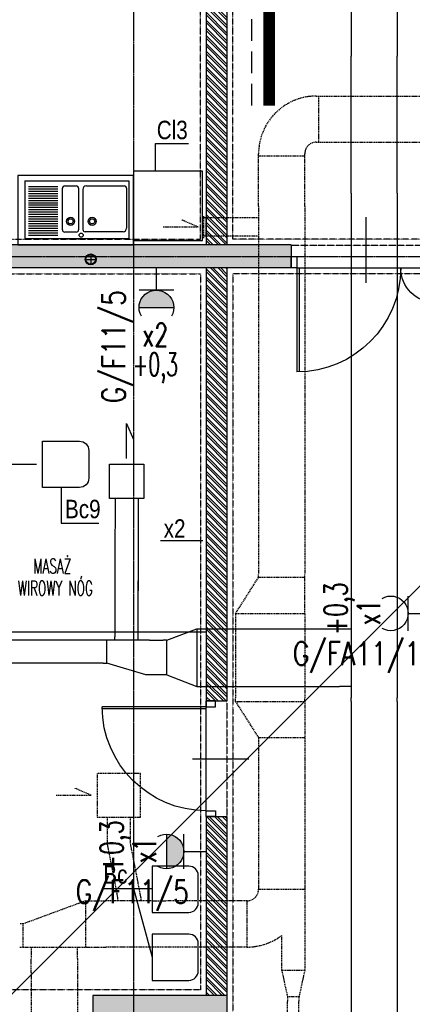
# Model space of a CAD drawing. Extents: x -7228 to 74941, y -112898 to 85621.
# Tile 239 of 256: x 51879 to 52219, y -9624 to -8771. Entities that reach past the tile are written whole.
import ezdxf
from ezdxf.enums import TextEntityAlignment as Align

# ---------------------------------------------------------------- set-up
doc = ezdxf.new("R2010")
doc.units = 0
for name, pattern in [('CENTER', [2, 1.25, -0.25, 0.25, -0.25]), ('DASHDOT', [1, 0.5, -0.25, 0, -0.25]), ('DASHED', [0.75, 0.5, -0.25]), ('DASHED2', [0.375, 0.25, -0.125]), ('DIVIDE', [31.75, 12.7, -6.35, 0, -6.35, 0, -6.35])]:
    doc.linetypes.add(name, pattern=pattern)
doc.layers.get('0').update_dxf_attribs({"color": 101, "linetype": 'CONTINUOUS'})
doc.layers.add('-A_NR', color=8, linetype='CONTINUOUS', plot=False)
for name, color, linetype in [('Drz---drzwi', 5, 'CONTINUOUS'), ('E35', 6, 'CONTINUOUS'), ('E50', 3, 'CONTINUOUS'), ('E50kor', 3, 'CONTINUOUS'), ('Ins-kan', 54, 'CONTINUOUS'), ('Ins-went', 141, 'CONTINUOUS'), ('Opis-pom', 6, 'CONTINUOUS'), ('Os-osie glowne', 1, 'CENTER'), ('Sc-beton', 7, 'CONTINUOUS'), ('Sc-beton-hatch', 86, 'CONTINUOUS'), ('Sc-cegla pustak', 42, 'CONTINUOUS'), ('Sc-cegla pustak-hatch', 8, 'CONTINUOUS'), ('Sc-nadproza kon', 5, 'DASHED2'), ('Suf-widok', 8, 'CONTINUOUS'), ('Wyp-meble', 155, 'CONTINUOUS'), ('Wyp-sanitar', 131, 'CONTINUOUS')]:
    doc.layers.add(name, color=color, linetype=linetype)
doc.styles.add('ARIAL_CE', font='ARIAL.TTF', dxfattribs={"width": 0.8})
doc.styles.add('dwg_opis podstawowy', font='romans.shx', dxfattribs={"width": 0.9})
doc.styles.add('ROMANS', font='romans', dxfattribs={"width": 0.85})
doc.linetypes.add('ZIGZAG', pattern='A,0.00254,-5.08,[131,ltypeshp.shx,S=5.08,R=0,X=-5.08,Y=0],-10.16,[131,ltypeshp.shx,S=5.08,R=180,X=5.08,Y=0],-5.08', length=20.32254)

# ---------------------------------------------------------------- blocks, each defined once
blk = doc.blocks.new('_0630_DRZWI_90')
at = {"ltscale": 7}
for p, q in [((5, 8), (5, 98)), ((6.8, 8), (6.8, 97.98))]:
    blk.add_line(p, q, dxfattribs=at)
at = {"ltscale": 25}
for p, q in [((50, 19.7), (50, -28.9)), ((5, 8), (0, 8)), ((0, 8), (5, 8)), ((0, 0), (0, 8)), ((5, 0), (0, 0)), ((5, 0), (0, 0)), ((95, 8), (5, 8)), ((5, 8), (5, 0)), ((95, 8), (95, 0)), ((100, 8), (95, 8)), ((95, 0), (100, 0)), ((95, 0), (100, 0)), ((100, 0), (100, 8))]:
    blk.add_line(p, q, dxfattribs=at)
at = {"ltscale": 7}
blk.add_arc((5, 8), 90, 0, 90, dxfattribs=at)
blk = doc.blocks.new('_dhgfkgh')
at = {"ltscale": 7}
for p, q in [((-23, -65), (34, -65)), ((-10, -125), (-100, -125)), ((-10, -123), (-99.98, -123))]:
    blk.add_line(p, q, dxfattribs=at)
for points in [[(0, -5), (0, 0), (-10, 0), (-10, -5)], [(0, -130), (0, -125), (-10, -125), (-10, -130)]]:
    blk.add_lwpolyline(points, close=True, dxfattribs=at)
for points in [[(-40, -5), (-10, -5)], [(-10, -125), (-10, -5)]]:
    blk.add_lwpolyline(points, dxfattribs=at)
for centre, radius, start, end in [((-10, -5), 30, 180, 270), ((-10, -125), 90, 90, 180)]:
    blk.add_arc(centre, radius, start, end)
blk = doc.blocks.new('A$C18127877')
for p, q in [((0, 50), (90, 50)), ((0, 50), (0, 0)), ((3, 45), (28.5, 45)), ((3, 43), (28.5, 43)), ((32.5, 7.5), (32.5, 43.5)), ((34.5, 45.5), (44.5, 45.5)), ((46.5, 43.5), (46.5, 7.5)), ((53.18, 45.5), (86, 45.5)), ((88, 43.5), (88, 8.81)), ((90, 50), (90, 0)), ((3, 41), (28.5, 41)), ((3, 39), (28.5, 39)), ((3, 37), (28.5, 37)), ((3, 35), (28.5, 35)), ((50.18, 42.5), (50.18, 7.81)), ((3, 33), (28.5, 33)), ((3, 31), (28.5, 31)), ((3, 29), (28.5, 29)), ((3, 27), (28.5, 27)), ((3, 25), (28.5, 25)), ((3, 23), (28.5, 23)), ((3, 21), (28.5, 21)), ((3, 19), (28.5, 19)), ((3, 17), (28.5, 17)), ((3, 15), (28.5, 15)), ((3, 13), (28.5, 13)), ((3, 11), (28.5, 11)), ((3, 9), (28.5, 9)), ((0, 0), (90, 0)), ((3, 7), (28.5, 7)), ((3, 5), (28.5, 5)), ((3, 3), (28.5, 3)), ((44.5, 5.5), (34.5, 5.5)), ((85, 5.81), (52.18, 5.81))]:
    blk.add_line(p, q)
for centre, radius in [((39.55, 14.83), 3.5), ((39.55, 14.83), 2.25), ((58.19, 14.83), 3.5), ((58.19, 14.83), 2.25), ((48.69, 2.87), 1.82)]:
    blk.add_circle(centre, radius)
for centre, radius, start, end in [((34.5, 43.5), 2, 90, 180), ((44.5, 43.5), 2, 0, 90), ((53.18, 42.5), 3, 90, 180), ((86, 43.5), 2, 0, 90), ((85, 8.81), 3, 270, 0), ((34.5, 7.5), 2, 180, 270), ((44.5, 7.5), 2, 270, 0), ((52.18, 7.81), 2, 180, 270)]:
    blk.add_arc(centre, radius, start, end)
blk = doc.blocks.new('_dkjhsjhkfgh')
at = {"layer": 'Ins-went', "ltscale": 2}
for p, q in [((1358.44, 2238.5), (1358.44, 2198.5)), ((1398.44, 2238.5), (1398.44, 2198.5)), ((1358.44, 2079.8), (1358.44, 2198.5)), ((1398.44, 2079.8), (1398.44, 2198.5)), ((1358.44, 2079.8), (1358.44, 2039.8)), ((1398.44, 2079.8), (1398.44, 2039.8)), ((1358.44, 2039.8), (1358.44, 1712.6)), ((1398.44, 2039.8), (1398.44, 1712.6)), ((1358.44, 1712.6), (1358.44, 1642.6)), ((1398.44, 1712.6), (1398.44, 1642.6)), ((1198.94, 1692.62), (1225.04, 1702.62)), ((1225.04, 1702.62), (1225.04, 1652.62)), ((1225.04, 1702.62), (1228.04, 1702.62)), ((1228.04, 1702.6), (1348.44, 1702.6)), ((1348.44, 1702.6), (1358.44, 1702.6)), ((1143.94, 1692.62), (795.64, 1692.62)), ((1183.94, 1692.62), (1143.94, 1692.62)), ((1146.94, 1672.62), (1146.94, 1692.62)), ((1153.94, 1692.62), (1153.94, 1695.62)), ((1173.94, 1695.62), (1173.94, 1692.62)), ((1183.94, 1692.62, -7260), (1195.94, 1692.62, -7260)), ((1198.94, 1692.62), (1195.94, 1692.62)), ((1198.94, 1662.62), (1198.94, 1692.62)), ((1143.94, 1672.62), (795.64, 1672.62)), ((1143.94, 1672.62), (1146.94, 1672.62)), ((1180.94, 1662.62), (1146.94, 1672.62)), ((1183.94, 1662.62), (1180.94, 1662.62)), ((1195.94, 1662.62, -7260), (1183.94, 1662.62, -7260)), ((1198.94, 1662.62), (1195.94, 1662.62)), ((1198.94, 1662.62), (1225.04, 1652.62)), ((1225.04, 1652.62), (1228.04, 1652.62)), ((1228.04, 1652.6), (1348.44, 1652.6)), ((1358.44, 1652.6), (1348.44, 1652.6)), ((1358.44, 1639.6), (1358.44, 1642.6)), ((1358.44, 1639.6), (1358.44, 1625.6)), ((1398.44, 1639.6), (1398.44, 1642.6)), ((1398.44, 1639.6), (1398.44, 1625.6)), ((1358.44, 1625.6), (1358.44, 1622.6)), ((1358.44, 1622.6), (1358.44, 1337.5)), ((1398.44, 1625.6), (1398.44, 1622.6)), ((1398.44, 1622.6), (1398.44, 1337.5))]:
    blk.add_line(p, q, dxfattribs=at)
blk.add_lwpolyline([(1164.14, 1850.1), (1164.14, 1880.33), (1170.16, 1866.32)], dxfattribs=at)
blk.add_lwpolyline([(1149.29, 1845.1), (1178.99, 1845.1), (1178.99, 1815.4), (1149.29, 1815.4)], close=True, dxfattribs=at)
for points in [[(1154.14, 1815.4), (1153.94, 1695.62)], [(1154.14, 1815.4), (1153.94, 1695.62)], [(1174.14, 1815.4), (1173.94, 1695.62)], [(1174.14, 1793.25), (1173.94, 1695.62)]]:
    blk.add_spline(points, degree=3, dxfattribs=at)
blk = doc.blocks.new('g2')
at = {"layer": 'E35'}
blk.add_line((15, 19.27), (-15, 19.27), dxfattribs=at)
blk.add_arc((0, 34.27), 15, 150, 30, dxfattribs=at)
at = {"layer": 'E50'}
blk.add_line((0, 19.27), (0, 0), dxfattribs=at)

msp = doc.modelspace()

# ---------------------------------------------------------------- hatches: boundary and pattern name
at = {"layer": 'E35'}
for points in [[(51982.469, -9020.39), (52012.469, -9020.39, 1)], [(52006.277, -9506.415, 1), (52006.277, -9476.415)]]:
    msp.add_hatch(color=256, dxfattribs=at).paths.add_polyline_path(points)
at = {"layer": 'Sc-beton-hatch'}
h = msp.add_hatch(dxfattribs=at)
h.set_pattern_fill('ANSI33', color=256, style=0)
h.paths.add_polyline_path([(53417.547, -5966.119), (53397.547, -5966.119), (53397.547, -6066.119), (53347.547, -6066.119), (53347.547, -6086.119), (53397.547, -6086.119), (53397.547, -6539.119), (53417.547, -6539.119)])
h.paths.add_polyline_path([(52727.547, -5896.063), (52727.547, -6126.119), (52747.547, -6126.119), (52747.547, -6086.119), (52787.547, -6086.119), (52787.547, -6066.119), (52747.547, -6066.119), (52747.547, -5893.275, 0.0068353), (53006.666, -5853.258), (53003.652, -5833.484, -0.0084051), (52685.545, -5881.599), (52688.203, -5901.422, 0.0010351)])
h.paths.add_polyline_path([(52755.047, -6461.119), (52720.047, -6461.119), (52720.047, -6496.119), (52755.047, -6496.119)])
h.paths.add_polyline_path([(52712.547, -6843.119), (52747.547, -6843.119), (52747.547, -6808.119), (52712.547, -6808.119)])
h.paths.add_polyline_path([(53417.547, -6674.119), (53397.547, -6674.119), (53397.547, -6896.119), (53417.547, -6896.119)])
h.paths.add_polyline_path([(52002.547, -6461.119), (51967.547, -6461.119), (51967.547, -6496.119), (52002.547, -6496.119)], flags=17)
h.paths.add_polyline_path([(51782.547, -6476.119), (51782.547, -5979.405, 0.0063955), (52027.547, -5966.832), (52026.267, -5946.873, -0.0079596), (51721.947, -5961.536), (51722.592, -5981.526, 0.0010422), (51762.547, -5980.155), (51762.547, -6648.119), (51782.547, -6648.119), (51782.547, -6496.119), (51815.547, -6496.119), (51815.547, -6496.115), (51815.547, -6476.119)])
h.paths.add_polyline_path([(51327.547, -6828.119), (51427.547, -6828.119), (51427.547, -7026.119), (51447.547, -7026.119), (51447.547, -6828.119), (51782.547, -6828.119), (51782.547, -6803.119), (51762.547, -6803.119), (51762.547, -6808.119), (51347.547, -6808.119), (51347.547, -5986.279, 0.0010428), (51387.547, -5986.471), (51387.602, -5966.468, -0.0015651), (51327.547, -5966.119)])
h.paths.add_polyline_path([(51987.547, -6808.119), (51967.547, -6808.119), (51967.547, -7466.119), (51944.547, -7466.119), (51944.547, -7486.119), (51967.547, -7486.119), (51967.547, -8068.619), (51987.547, -8068.619), (51987.547, -7486.119), (52278.547, -7486.119), (52278.547, -7801.119), (52298.547, -7801.119), (52351.547, -7801.119), (52351.547, -7781.119), (52298.547, -7781.119), (52298.547, -7466.119), (51987.547, -7466.119)])
h.paths.add_polyline_path([(51427.547, -7276.119), (51447.547, -7276.119), (51447.547, -7176.119), (51427.547, -7176.119)])
h.paths.add_polyline_path([(51427.547, -7526.119), (51447.547, -7526.119), (51447.547, -7486.119), (51487.547, -7486.119), (51487.547, -7466.119), (51447.547, -7466.119), (51447.547, -7426.119), (51427.547, -7426.119)])
h.paths.add_polyline_path([(51807.547, -7486.119), (51807.547, -7466.119), (51742.547, -7466.119), (51742.547, -7486.119)])
h.paths.add_polyline_path([(52351.547, -7486.119), (52351.547, -7466.119), (52298.547, -7466.119), (52298.547, -7486.119)], flags=17)
h.paths.add_polyline_path([(52573.547, -7486.119), (52573.547, -7466.119), (52485.547, -7466.119), (52485.547, -7486.119)])
h.paths.add_polyline_path([(52727.547, -7466.119), (52707.547, -7466.119), (52707.547, -7486.119), (52727.547, -7486.119)])
h.paths.add_polyline_path([(52747.547, -7466.119), (52727.547, -7466.119), (52727.547, -7486.119), (52727.547, -7781.119), (52707.547, -7781.119), (52707.547, -7801.119), (52747.547, -7801.119)])
h.paths.add_polyline_path([(52505.547, -7781.119), (52485.547, -7781.119), (52485.547, -7801.119), (52573.547, -7801.119), (52573.547, -7781.119), (52520.547, -7781.119), (52520.547, -7486.119), (52505.547, -7486.119)])
h.paths.add_polyline_path([(53417.547, -7316.119), (53397.547, -7316.119), (53397.547, -7666.119), (53417.547, -7666.119)])
h.paths.add_polyline_path([(53417.547, -7766.119), (53397.547, -7766.119), (53397.547, -8031.119), (53417.547, -8031.119)])
h.paths.add_polyline_path([(53397.547, -8216.119), (53349.547, -8216.119), (53349.547, -8236.119), (53397.547, -8236.119), (53397.547, -8841.119), (53417.547, -8841.119), (53417.547, -8181.119), (53397.547, -8181.119)])
h.paths.add_polyline_path([(53150.547, -8216.119), (53150.547, -8236.119), (53244.547, -8236.119), (53244.547, -8216.119)])
h.paths.add_polyline_path([(52922.547, -8216.119), (52922.547, -8236.119), (53025.547, -8236.119), (53025.547, -8216.119)])
h.paths.add_polyline_path([(52727.547, -8236.119), (52727.547, -8966.119), (52702.547, -8966.119), (52702.547, -8986.119), (52747.547, -8986.119), (52747.547, -8236.119), (52787.547, -8236.119), (52787.547, -8216.119), (52244.047, -8216.119), (52244.047, -8236.119)])
h.paths.add_polyline_path([(51967.547, -8216.119), (51447.547, -8216.119), (51447.547, -8156.119), (51427.547, -8156.119), (51427.547, -8236.119), (51762.547, -8236.119), (52109.047, -8236.119), (52109.047, -8216.119), (51987.547, -8216.119), (51987.547, -8168.619), (51967.547, -8168.619)])
h.paths.add_polyline_path([(51427.547, -8006.119), (51447.547, -8006.119), (51447.547, -7963.119), (51427.547, -7963.119)])
h.paths.add_polyline_path([(51447.547, -7676.119), (51427.547, -7676.119), (51427.547, -7873.119), (51447.547, -7873.119)])
h.paths.add_polyline_path([(51762.547, -8986.119), (51782.547, -8986.119), (51782.547, -8966.119), (51427.547, -8966.119), (51427.547, -8986.119)])
h.paths.add_polyline_path([(51782.547, -8986.119), (51802.547, -8986.119), (51802.547, -8966.119), (51782.547, -8966.119)])
h.paths.add_polyline_path([(51802.547, -8966.119), (51802.547, -8986.119), (52114.047, -8986.119), (52114.047, -8966.119)])
h.paths.add_polyline_path([(52339.547, -8986.119), (52339.547, -8966.119), (52244.047, -8966.119), (52244.047, -8986.119)], flags=17)
h.paths.add_polyline_path([(52449.547, -8966.119), (52449.547, -8986.119), (52592.547, -8986.119), (52592.547, -8966.119)])
h.paths.add_polyline_path([(52967.547, -8966.119), (52967.547, -8986.119), (53045.547, -8986.119), (53045.547, -8966.119)])
h.paths.add_polyline_path([(53155.547, -8966.119), (53155.547, -8986.119), (53397.547, -8986.119), (53397.547, -9011.119), (53417.547, -9011.119), (53417.547, -8941.119), (53397.547, -8941.119), (53397.547, -8966.119)])
h.paths.add_polyline_path([(53397.547, -9134.119), (53362.547, -9134.119), (53362.547, -9440.619), (53382.547, -9440.619), (53382.547, -9154.119), (53417.547, -9154.119), (53417.547, -9111.119), (53397.547, -9111.119)])
h.paths.add_polyline_path([(53382.547, -9560.619), (53362.547, -9560.619), (53362.547, -9616.119), (52967.547, -9616.119), (52967.547, -9641.119), (53362.547, -9641.119), (53362.547, -9671.119), (53382.547, -9671.119), (53382.547, -9641.119)])
h.paths.add_polyline_path([(53417.547, -9856.119), (53382.547, -9856.119), (53382.547, -9821.119), (53362.547, -9821.119), (53362.547, -9876.119), (53397.547, -9876.119), (53397.547, -10283.619), (53397.547, -10466.119), (52747.547, -10466.119), (52747.547, -10421.119), (52727.547, -10421.119), (52727.547, -10486.119), (53397.547, -10486.119), (53397.547, -10915.39), (53397.547, -10976.119), (53417.547, -10976.119), (53417.547, -10576.119), (53417.547, -10403.619)])
h.paths.add_polyline_path([(52747.547, -10095.119), (52727.547, -10095.119), (52727.547, -10291.119), (52747.547, -10291.119)], flags=17)
h.paths.add_polyline_path([(52727.547, -9985.119), (52747.547, -9985.119), (52747.547, -9206.119), (52727.547, -9206.119), (52727.547, -9616.119), (52431.547, -9616.119), (52431.547, -9641.119), (52727.547, -9641.119)])
h.paths.add_polyline_path([(52280.547, -9616.119), (52280.547, -9641.119), (52321.547, -9641.119), (52321.547, -9616.119)])
h.paths.add_polyline_path([(52058.547, -9641.119), (52058.547, -9616.119), (51942.547, -9616.119), (51942.547, -9641.119)])
h.paths.add_polyline_path([(51842.547, -9641.119), (51842.547, -9616.119), (51547.547, -9616.119), (51547.547, -9601.119), (51527.547, -9601.119), (51527.547, -9616.119), (51287.547, -9616.119), (51287.547, -9641.119), (51527.547, -9641.119), (51527.547, -10036.619), (51547.547, -10036.619), (51547.547, -9641.119)])
h.paths.add_polyline_path([(51547.547, -9472.119), (51527.547, -9472.119), (51527.547, -9504.119), (51547.547, -9504.119)])
h.paths.add_polyline_path([(51237.547, -9641.119), (51237.547, -9616.119), (51187.547, -9616.119), (51187.547, -9641.119)])
h.paths.add_polyline_path([(51137.547, -9641.119), (51137.547, -9616.119), (51087.547, -9616.119), (51087.547, -9641.119)])
h.paths.add_polyline_path([(51037.547, -9641.119), (51037.547, -9616.119), (50987.547, -9616.119), (50987.547, -9641.119)])
h.paths.add_polyline_path([(50937.547, -9641.119), (50937.547, -9616.119), (50897.547, -9616.119), (50897.547, -10523.119), (50997.547, -10523.119), (50997.547, -10538.119), (51017.547, -10538.119), (51017.547, -10503.119), (50917.547, -10503.119), (50917.547, -9641.119)])
h.paths.add_polyline_path([(52058.547, -9962.119), (52058.547, -9944.119), (51944.547, -9944.119), (51944.547, -9962.119)])
h.paths.add_polyline_path([(51527.547, -10291.119), (51547.547, -10291.119), (51547.547, -10136.619), (51527.547, -10136.619)])
h.paths.add_polyline_path([(51017.547, -10656.119), (51017.547, -10638.119), (50997.547, -10638.119), (50997.547, -10656.119), (50797.547, -10656.119), (50797.547, -11011.119), (51527.547, -11011.119), (51527.547, -11051.119), (51547.547, -11051.119), (51547.547, -11011.119), (51597.547, -11011.119), (51597.547, -10991.119), (51547.547, -10991.119), (51547.547, -10836.119), (51527.547, -10836.119), (51527.547, -10991.119), (50817.547, -10991.119), (50817.547, -10676.119), (51527.547, -10676.119), (51527.547, -10686.119), (51547.547, -10686.119), (51547.547, -10421.119), (51527.547, -10421.119), (51527.547, -10656.119)])
h.paths.add_polyline_path([(51987.547, -10486.119), (52104.047, -10486.119), (52104.047, -10466.119), (51767.547, -10466.119), (51767.547, -10486.119), (51967.547, -10486.119), (51967.547, -10991.119), (51747.547, -10991.119), (51747.547, -11011.119), (51807.547, -11011.119), (51807.547, -11051.119), (51827.547, -11051.119), (51827.547, -11011.119), (52087.547, -11011.119), (52087.547, -10991.119), (51987.547, -10991.119)])
h.paths.add_polyline_path([(52214.047, -10466.119), (52214.047, -10486.119), (52278.547, -10486.119), (52278.547, -10991.119), (52237.547, -10991.119), (52237.547, -11011.119), (52819.547, -11011.119), (52819.547, -10991.119), (52298.547, -10991.119), (52298.547, -10466.119)])
h.paths.add_polyline_path([(53382.547, -11011.119), (53382.547, -10991.119), (53337.547, -10991.119), (53337.547, -11011.119)])
h.paths.add_polyline_path([(53400.047, -10993.619), (53382.547, -11011.119), (53417.547, -11011.119)])
h.paths.add_polyline_path([(53382.547, -10976.119), (53382.547, -11011.119), (53400.047, -10993.619)])
h.paths.add_polyline_path([(53382.547, -10976.119), (53400.047, -10993.619), (53417.547, -10976.119)])
h.paths.add_polyline_path([(53417.547, -10976.119), (53400.047, -10993.619), (53417.547, -11011.119)])
at = {"layer": 'Sc-cegla pustak-hatch'}
h = msp.add_hatch(dxfattribs=at)
h.set_pattern_fill('ANSI32', color=256, scale=0.5, angle=90, style=0)
h.paths.add_polyline_path([(52792.547, -7484.119), (52792.547, -7466.119), (52747.547, -7466.119), (52747.547, -7484.119)])
h.paths.add_polyline_path([(52967.547, -7484.119), (52967.547, -7996.119), (52985.547, -7996.119), (52985.547, -7969.119), (53059.547, -7969.119), (53067.547, -7969.119), (53067.547, -7977.119), (53059.547, -7977.119), (53059.547, -7996.119), (53085.347, -7996.119), (53085.347, -7978.119), (53077.547, -7978.119), (53077.547, -7951.119), (52985.547, -7951.119), (52985.547, -7602.119), (53050.547, -7602.119), (53050.547, -7584.119), (52985.547, -7584.119), (52985.547, -7466.119), (52922.547, -7466.119), (52922.547, -7484.119)])
h.paths.add_polyline_path([(53150.547, -7584.119), (53150.547, -7602.119), (53397.547, -7602.119), (53397.547, -7584.119)])
h.paths.add_polyline_path([(53397.547, -7996.119), (53397.547, -7978.119), (53185.347, -7978.119), (53185.347, -7996.119)])
h.paths.add_polyline_path([(52967.547, -8464.119), (52985.547, -8464.119), (52985.547, -8236.119), (52967.547, -8236.119)])
h.paths.add_polyline_path([(52095.547, -7978.119), (52095.547, -7710.119), (52077.547, -7710.119), (52077.547, -7996.119), (52278.547, -7996.119), (52278.547, -8038.619), (52296.547, -8038.619), (52296.547, -7968.119), (52278.547, -7968.119), (52278.547, -7978.119)])
h.paths.add_polyline_path([(52296.547, -7801.119), (52278.547, -7801.119), (52278.547, -7868.119), (52296.547, -7868.119)])
h.paths.add_polyline_path([(51902.547, -7978.119), (51902.547, -7996.119), (51967.547, -7996.119), (51967.547, -7978.119)])
h.paths.add_polyline_path([(51802.547, -7996.119), (51802.547, -7978.119), (51744.547, -7978.119), (51744.547, -7996.119)])
h.paths.add_polyline_path([(51654.547, -7996.119), (51654.547, -7978.119), (51447.547, -7978.119), (51447.547, -7996.119)])
h.paths.add_polyline_path([(51427.547, -8356.119), (51445.547, -8356.119), (51445.547, -8236.119), (51427.547, -8236.119)])
h.paths.add_polyline_path([(51427.547, -8571.119), (51445.547, -8571.119), (51445.547, -8566.119), (52040.547, -8566.119), (52040.547, -8630.119), (52058.547, -8630.119), (52058.547, -8492.119), (52040.547, -8492.119), (52040.547, -8548.119), (51782.547, -8548.119), (51782.547, -8466.119), (51764.547, -8466.119), (51764.547, -8548.119), (51445.547, -8548.119), (51445.547, -8506.119), (51427.547, -8506.119)])
h.paths.add_polyline_path([(51782.547, -8236.119), (51764.547, -8236.119), (51764.547, -8366.119), (51782.547, -8366.119)])
h.paths.add_polyline_path([(52058.547, -8236.119), (52040.547, -8236.119), (52040.547, -8392.119), (52058.547, -8392.119)])
h.paths.add_polyline_path([(52296.547, -8168.619), (52278.547, -8168.619), (52278.547, -8216.119), (52296.547, -8216.119)])
h.paths.add_polyline_path([(52296.547, -8236.119), (52278.547, -8236.119), (52278.547, -8966.119), (52296.547, -8966.119), (52296.547, -8570.119), (52592.547, -8570.119), (52592.547, -8552.119), (52296.547, -8552.119)])
h.paths.add_polyline_path([(52058.547, -8730.119), (52040.547, -8730.119), (52040.547, -8966.119), (52058.547, -8966.119)])
h.paths.add_polyline_path([(51445.547, -8721.119), (51427.547, -8721.119), (51427.547, -8786.119), (51445.547, -8786.119)])
h.paths.add_polyline_path([(51427.547, -8966.119), (51445.547, -8966.119), (51445.547, -8936.119), (51427.547, -8936.119)])
h.paths.add_polyline_path([(51445.547, -9001.119), (51445.547, -8986.119), (51427.547, -8986.119), (51427.547, -9001.119)])
h.paths.add_polyline_path([(51427.547, -9216.119), (51445.547, -9216.119), (51445.547, -9151.119), (51427.547, -9151.119)])
h.paths.add_polyline_path([(51427.547, -9490.119), (51527.547, -9490.119), (51527.547, -9472.119), (51445.547, -9472.119), (51445.547, -9366.119), (51427.547, -9366.119)])
h.paths.add_polyline_path([(51764.547, -9306.119), (51782.547, -9306.119), (51782.547, -8998.119), (51764.547, -8998.119)])
h.paths.add_polyline_path([(52040.547, -9616.119), (52058.547, -9616.119), (52058.547, -9461.119), (52040.547, -9461.119)])
h.paths.add_polyline_path([(52040.547, -9361.119), (52058.547, -9361.119), (52058.547, -8986.119), (52040.547, -8986.119)])
h.paths.add_polyline_path([(52727.547, -8570.119), (52727.547, -8552.119), (52702.547, -8552.119), (52702.547, -8570.119)])
h.paths.add_polyline_path([(52994.547, -8594.119), (52994.547, -8668.119), (52967.547, -8668.119), (52967.547, -8966.119), (52985.547, -8966.119), (52985.547, -8686.119), (53397.547, -8686.119), (53397.547, -8668.119), (53012.547, -8668.119), (53012.547, -8576.119), (52985.547, -8576.119), (52985.547, -8554.119), (52967.547, -8554.119), (52967.547, -8594.119)])
h.paths.add_polyline_path([(52985.547, -9224.119), (52985.547, -8986.119), (52967.547, -8986.119), (52967.547, -9206.119), (52922.547, -9206.119), (52922.547, -9224.119)])
h.paths.add_polyline_path([(52967.547, -9344.119), (52967.547, -9362.119), (53362.547, -9362.119), (53362.547, -9344.119)])
h.paths.add_polyline_path([(52674.547, -9206.119), (52674.547, -9224.119), (52712.547, -9224.119), (52727.547, -9224.119), (52727.547, -9206.119)])
h.paths.add_polyline_path([(52792.547, -9224.119), (52792.547, -9206.119), (52747.547, -9206.119), (52747.547, -9224.119)])
h.paths.add_polyline_path([(52564.547, -9224.119), (52564.547, -9206.119), (52482.547, -9206.119), (52482.547, -9161.119), (52464.547, -9161.119), (52464.547, -9206.119), (52449.547, -9206.119), (52449.547, -9224.119)])
h.paths.add_polyline_path([(52482.547, -8986.119), (52464.547, -8986.119), (52464.547, -9031.119), (52482.547, -9031.119)])
h.paths.add_polyline_path([(52280.547, -9206.119), (52280.547, -9616.119), (52298.547, -9616.119), (52298.547, -9224.119), (52339.547, -9224.119), (52339.547, -9206.119)])
h.paths.add_polyline_path([(51547.547, -9944.119), (51547.547, -9962.119), (51764.547, -9962.119), (51764.547, -10228.119), (51547.547, -10228.119), (51547.547, -10246.119), (52058.547, -10246.119), (52058.547, -10151.619), (52040.547, -10151.619), (52040.547, -10228.119), (51782.547, -10228.119), (51782.547, -9962.119), (51944.547, -9962.119), (51944.547, -9944.119)])
h.paths.add_polyline_path([(52058.547, -9962.119), (52040.547, -9962.119), (52040.547, -10051.619), (52058.547, -10051.619)], flags=17)
h.paths.add_polyline_path([(52058.547, -9641.119), (52040.547, -9641.119), (52040.547, -9944.119), (52058.547, -9944.119)])
h.paths.add_polyline_path([(52680.659, -9975.119), (52680.659, -9957.119), (52298.547, -9957.119), (52298.547, -9641.119), (52280.547, -9641.119), (52280.547, -10291.119), (52298.547, -10291.119), (52298.547, -10246.119), (52727.547, -10246.119), (52727.547, -10228.119), (52298.547, -10228.119), (52298.547, -9975.119)])
h.paths.add_polyline_path([(53362.547, -9876.119), (53362.547, -9858.119), (52967.547, -9858.119), (52967.547, -9876.119)])
h.paths.add_polyline_path([(52967.547, -10118.119), (52985.547, -10118.119), (52985.547, -10108.119), (53397.547, -10108.119), (53397.547, -10090.119), (52985.547, -10090.119), (52985.547, -9984.119), (52967.547, -9984.119)])
h.paths.add_polyline_path([(52985.547, -10238.119), (52985.547, -10228.119), (52967.547, -10228.119), (52967.547, -10356.119), (52985.547, -10356.119), (52985.547, -10256.119), (53135.547, -10256.119), (53135.547, -10466.119), (53153.547, -10466.119), (53153.547, -10238.119)])
h.paths.add_polyline_path([(52967.547, -10456.119), (52967.547, -10466.119), (52985.547, -10466.119), (52985.547, -10456.119)])
h.paths.add_polyline_path([(52280.547, -10466.119), (52298.547, -10466.119), (52298.547, -10421.119), (52280.547, -10421.119)])
h.paths.add_polyline_path([(51785.547, -10656.119), (51785.547, -10596.119), (51767.547, -10596.119), (51767.547, -10686.119), (51785.547, -10686.119), (51785.547, -10674.119), (51967.547, -10674.119), (51967.547, -10656.119)])
h.paths.add_polyline_path([(51785.547, -10786.119), (51767.547, -10786.119), (51767.547, -10991.119), (51785.547, -10991.119)])
h.paths.add_polyline_path([(51785.547, -10496.119), (51785.547, -10486.119), (51767.547, -10486.119), (51767.547, -10496.119)])

# ---------------------------------------------------------------- linework, layer by layer
at = {"layer": '-A_NR', "ltscale": 0.5}
for p, q in [((51996.621, -8902.252), (51996.621, -8878.331)), ((51996.621, -8878.331), (52025.402, -8878.331)), ((51914.918, -9176.204), (51914.918, -9207.009)), ((52000.963, -9221.999), (52037.805, -9221.999)), ((51952.31, -9523.425), (51993.692, -9523.425)), ((51977.547, -9523.425), (51993.692, -9583.051))]:
    msp.add_line(p, q, dxfattribs=at)
at = {"layer": '-A_NR', "color": 8}
msp.add_line((51914.918, -9207.009), (51947.615, -9207.009), dxfattribs=at)
at = {"layer": 'Drz---drzwi', "linetype": 'ZIGZAG', "ltscale": 0.02}
msp.add_lwpolyline([(51782.547, -9301.119), (52040.547, -9301.119)], dxfattribs=at)
at = {"layer": 'E35'}
for p, q in [((53008.047, -8479.119), (50787.445, -10699.722)), ((51982.469, -9020.39), (52012.469, -9020.39)), ((52006.277, -9476.415), (52006.277, -9506.415))]:
    msp.add_line(p, q, dxfattribs=at)
at = {"layer": 'E50kor', "linetype": 'DASHED2', "ltscale": 75}
msp.add_line((52080.111, -8845.552), (52080.111, -8183.292), dxfattribs=at)
at = {"layer": 'E50kor', "const_width": 10}
msp.add_lwpolyline([(52095.111, -8845.552), (52095.111, -8168.292)], dxfattribs=at)
at = {"layer": 'Ins-kan', "ltscale": 5}
for p, q in [((51940.62, -8973.983), (51940.62, -8983.433)), ((51935.895, -8978.708), (51945.345, -8978.708))]:
    msp.add_line(p, q, dxfattribs=at)
for radius in [4.725, 4.125]:
    msp.add_circle((51940.62, -8978.708), radius, dxfattribs=at)
at = {"layer": 'Ins-went', "linetype": 'DASHED', "ltscale": 2}
for p, q in [((52135.947, -8837.275), (52140.947, -8837.275)), ((52137.947, -8837.275), (52137.947, -8877.275)), ((52140.947, -8837.275), (52243.547, -8837.275)), ((52135.947, -8877.275), (52140.947, -8877.275)), ((52140.947, -8877.275), (52243.547, -8877.275)), ((52085.947, -8892.275), (52085.947, -8887.275)), ((52125.947, -8889.275), (52085.947, -8889.275)), ((52085.947, -8932.575), (52085.947, -8892.275)), ((52125.947, -8892.275), (52125.947, -8887.275)), ((52125.947, -8932.575), (52125.947, -8892.275)), ((52085.947, -8932.575), (52085.947, -8968.575)), ((52125.947, -8932.575), (52125.947, -8968.575)), ((52038.547, -8960.325), (52038.547, -8940.825)), ((52040.547, -8942.575), (52038.547, -8942.575)), ((52040.547, -8958.575), (52040.547, -8942.575)), ((52040.547, -8942.575), (52040.547, -8958.575)), ((52040.547, -8958.575), (52038.547, -8958.575)), ((52085.947, -8968.575), (52085.947, -9250.975)), ((52125.947, -8968.575), (52125.947, -9250.975)), ((52085.947, -9254.005), (52085.947, -9251.005)), ((52125.947, -9254.005), (52125.947, -9251.005)), ((52065.947, -9285.505), (52085.947, -9254.005)), ((52085.947, -9254.005), (52125.947, -9254.005)), ((52125.947, -9285.505), (52125.947, -9254.005)), ((52125.947, -9285.505), (52065.947, -9285.505)), ((52065.947, -9285.505), (52065.947, -9288.505)), ((52065.947, -9288.505), (52065.947, -9358.505)), ((52125.947, -9285.505), (52125.947, -9288.505)), ((52125.947, -9288.505), (52125.947, -9358.505)), ((52065.947, -9361.505), (52065.947, -9358.505)), ((52065.947, -9361.505), (52125.947, -9361.505)), ((52065.947, -9361.505), (52085.947, -9393.005)), ((52125.947, -9361.505), (52125.947, -9358.505)), ((52125.947, -9361.505), (52125.947, -9393.005)), ((52125.947, -9393.005), (52085.947, -9393.005)), ((52085.947, -9393.005), (52085.947, -9396.005)), ((52085.947, -9396.005), (52085.947, -9521.205)), ((52125.947, -9393.005), (52125.947, -9396.005)), ((52125.947, -9396.005), (52125.947, -9521.205)), ((51954.919, -9461.597), (51954.919, -9483.747)), ((51974.919, -9461.597), (51974.919, -9483.747)), ((52085.947, -9521.205), (52085.947, -9524.205)), ((52125.947, -9521.205), (52125.947, -9591.205)), ((51964.137, -9534.205), (51964.137, -9531.205)), ((51984.137, -9531.205), (51984.137, -9534.205)), ((52085.947, -9524.205), (52125.947, -9524.205)), ((51936.137, -9534.203), (51882.137, -9554.203)), ((51936.137, -9534.203), (51936.137, -9574.203)), ((51936.137, -9534.203), (51939.137, -9534.203)), ((51939.137, -9534.203), (51954.137, -9534.203)), ((51994.137, -9534.205), (51954.137, -9534.205)), ((51994.137, -9534.205), (52006.137, -9534.205)), ((52072.937, -9534.205), (52006.137, -9534.205)), ((52075.947, -9534.205), (52072.947, -9534.205)), ((52075.947, -9574.205), (52075.947, -9534.205)), ((51882.137, -9554.203), (51879.137, -9554.203)), ((51882.137, -9574.203), (51882.137, -9554.203)), ((52105.947, -9564.205), (52105.947, -9591.205)), ((51879.137, -9574.203), (51939.137, -9574.203)), ((51889.137, -9574.203), (51889.137, -9584.203)), ((51929.137, -9584.203), (51929.137, -9574.203)), ((51939.137, -9574.203), (51954.137, -9574.203)), ((51994.137, -9574.205), (51954.137, -9574.205)), ((52006.137, -9574.205), (51994.137, -9574.205)), ((52072.937, -9574.205), (52006.137, -9574.205)), ((52075.947, -9574.205), (52072.947, -9574.205)), ((51889.137, -9596.203), (51889.137, -9584.203)), ((51929.137, -9584.203), (51929.137, -9596.203)), ((52105.947, -9591.203), (52105.947, -9594.203)), ((52125.947, -9591.203), (52125.947, -9594.203)), ((51889.137, -9596.203), (51889.137, -9641.103)), ((51929.137, -9596.203), (51929.137, -9641.103)), ((52105.947, -9594.203), (52125.947, -9594.203)), ((52105.947, -9594.203), (52110.947, -9617.203)), ((52125.947, -9594.203), (52120.947, -9617.203)), ((52110.947, -9617.203), (52110.947, -9621.203)), ((52120.947, -9617.203), (52110.947, -9617.203)), ((52120.947, -9617.203), (52120.947, -9621.203)), ((52110.947, -10102.403), (52110.947, -9621.203)), ((52120.947, -10102.403), (52120.947, -9621.203))]:
    msp.add_line(p, q, dxfattribs=at)
for points in [[(52003.31, -8950.586), (52033.547, -8950.577), (52019.532, -8944.559)], [(51910.831, -9442.758), (51941.069, -9442.748), (51927.054, -9436.731)]]:
    msp.add_lwpolyline(points, dxfattribs=at)
msp.add_lwpolyline([(51946.069, -9461.597), (51983.769, -9461.597), (51983.769, -9423.897), (51946.069, -9423.897)], close=True, dxfattribs=at)
for centre, radius, start, end in [((52135.947, -8887.275), 50, 90, 180), ((52135.947, -8887.275), 10, 90, 180), ((52075.947, -9524.205), 10, 270, 0), ((52075.947, -9524.205), 50, 270, 306.869898)]:
    msp.add_arc(centre, radius, start, end, dxfattribs=at)
for points in [[(52085.947, -8942.575), (52040.547, -8942.575)], [(52085.947, -8958.575), (52040.547, -8958.575)], [(51964.137, -9531.205), (51954.919, -9483.747)], [(51984.137, -9531.205), (51974.919, -9483.747)]]:
    msp.add_spline(points, degree=3, dxfattribs=at)
at = {"layer": 'Os-osie glowne'}
for points in [[(51977.547, -5544.119), (51977.547, -11521.119)], [(50525.547, -8976.119), (62792.547, -8976.119)]]:
    msp.add_lwpolyline(points, dxfattribs=at)
at = {"layer": 'Sc-beton'}
for points in [[(52114.047, -8966.119), (51427.547, -8966.119)], [(52114.047, -8966.119), (52114.047, -8986.119)], [(52114.047, -8986.119), (51782.547, -8986.119)], [(52058.547, -9616.119), (51942.547, -9616.119)], [(51942.547, -9616.119), (51942.547, -9641.119)], [(52058.547, -9616.119), (52058.547, -9641.119)]]:
    msp.add_lwpolyline(points, dxfattribs=at)
at = {"layer": 'Sc-cegla pustak'}
for points in [[(52040.547, -8730.119), (52040.547, -8966.119)], [(52058.547, -8730.119), (52058.547, -8966.119)], [(52040.547, -8986.119), (52040.547, -9361.119)], [(52058.547, -8986.119), (52058.547, -9361.119)], [(52040.547, -9361.119), (52058.547, -9361.119)], [(52040.547, -9461.119), (52040.547, -9616.119)], [(52040.547, -9461.119), (52058.547, -9461.119)], [(52058.547, -9461.119), (52058.547, -9616.119)]]:
    msp.add_lwpolyline(points, dxfattribs=at)
at = {"layer": 'Sc-nadproza kon', "linetype": 'DASHDOT', "ltscale": 0.5}
for points in [[(52114.047, -8966.29), (52244.047, -8966.29)], [(52058.547, -9361.119), (52058.547, -9461.119)]]:
    msp.add_lwpolyline(points, dxfattribs=at)
at = {"layer": 'Suf-widok', "linetype": 'DIVIDE', "ltscale": 0.02}
for points in [[(52063.547, -8241.119), (52273.547, -8241.119), (52273.547, -8961.119), (52063.547, -8961.119)], [(52035.547, -8571.119), (51452.547, -8571.119), (51452.547, -8961.119), (52035.547, -8961.119)], [(51552.547, -9611.119), (51552.547, -9467.119), (51452.547, -9467.119), (51452.547, -8991.119), (51757.547, -8991.119), (51757.547, -9311.119), (51787.547, -9311.119), (51787.547, -9014.119), (51810.547, -9014.119), (51810.547, -8991.119), (52035.547, -8991.119), (52035.547, -9611.119)], [(51579.547, -10986.119), (51762.547, -10986.119), (51762.547, -10461.119), (52275.547, -10461.119), (52275.547, -9201.119), (52459.547, -9201.119), (52459.547, -8991.119), (52063.547, -8991.119), (52063.547, -10251.119), (51552.547, -10251.119), (51552.547, -10841.119), (51579.547, -10841.119), (51579.547, -10917.119)]]:
    msp.add_lwpolyline(points, close=True, dxfattribs=at)
at = {"layer": 'Wyp-meble', "ltscale": 0.3}
for p, q in [((51979.041, -8902.252), (51977.547, -8902.252)), ((51979.041, -8962.252), (51977.547, -8962.252))]:
    msp.add_line(p, q, dxfattribs=at)
msp.add_lwpolyline([(51977.547, -8962.252), (52037.547, -8962.252), (52037.547, -8902.252), (51977.547, -8902.252)], close=True, dxfattribs=at)
for points in [[(51930.918, -9176.204), (51898.918, -9176.204), (51898.918, -9136.204), (51930.918, -9136.204, -0.4142136), (51938.918, -9144.204), (51938.918, -9168.204, -0.4142136)], [(52025.692, -9504.161), (51993.692, -9504.161), (51993.692, -9544.161), (52025.692, -9544.161, 0.4142136), (52033.692, -9536.161), (52033.692, -9512.161, 0.4142136)], [(52025.692, -9563.051), (51993.692, -9563.051), (51993.692, -9603.051), (52025.692, -9603.051, 0.4142136), (52033.692, -9595.051), (52033.692, -9571.051, 0.4142136)]]:
    msp.add_lwpolyline(points, format="xyb", close=True, dxfattribs=at)
at = {"layer": 'Wyp-sanitar'}
msp.add_line((51782.547, -9156.001), (51893.67, -9156.001), dxfattribs=at)
msp.add_lwpolyline([(51877.547, -8966.119), (51977.547, -8966.119), (51977.547, -8906.119), (51877.547, -8906.119)], close=True, dxfattribs=at)
msp.add_lwpolyline([(51877.547, -8966.119), (51977.547, -8966.119), (51977.547, -8906.119), (51877.547, -8906.119)], close=True, dxfattribs=at)

# ---------------------------------------------------------------- block references
msp.add_blockref('_dkjhsjhkfgh', (50807.547, -11001.119))
at = {"layer": 'Drz---drzwi', "xscale": -1}
for name, p, rotation in [('_dhgfkgh', (52244.047, -8976.119), 270), ('_0630_DRZWI_90', (52048.547, -9361.119), 90)]:
    msp.add_blockref(name, p, dxfattribs=dict(at, rotation=rotation))
at = {"layer": 'E35', "xscale": -1}
for p, rotation in [((51997.469, -8986.119), 180), ((52234.67, -9285.223), 90), ((52040.547, -9491.415), 90)]:
    msp.add_blockref('g2', p, dxfattribs=dict(at, rotation=rotation))
at = {"layer": 'Wyp-sanitar'}
msp.add_blockref('A$C18127877', (51883.658, -8960.6), dxfattribs=at)
msp.add_blockref('A$C18127877', (51883.658, -8960.6), dxfattribs=at)

# ---------------------------------------------------------------- texts
at = {"layer": '-A_NR', "color": 8, "style": 'ARIAL_CE', "width": 0.8}
for s, p in [('Cl3', (51997.809, -8874.635)), ('Bc9', (51918.384, -9202.855)), ('x2', (52003.824, -9219.769)), ('Bc', (51951.583, -9519.36))]:
    msp.add_text(s, height=16, dxfattribs=at).set_placement(p)
at = {"layer": 'E35', "style": 'ROMANS'}
for s, rotation, width, p in [('G/F11/5', 90, 0.8, (51961.867, -9054.339)), ('+0,3', 90, 0.7, (52155.848, -9281.158)), ('x1', 90, 0.7, (52181.338, -9284.291)), ('G/FA11/1', 360, 0.8, (52170.771, -9321.424)), ('+0,3', 90, 0.7, (51961.725, -9487.35)), ('x1', 90, 0.7, (51987.215, -9490.483)), ('G/F11/5', 360, 0.8, (51976.648, -9527.616))]:
    msp.add_text(s, height=20, rotation=rotation, dxfattribs=dict(at, width=width)).set_placement(p, align=Align.MIDDLE)
for s, width, p in [('x2', 0.7, (51996.537, -9044.021)), ('+0,3', 0.6, (51996.597, -9072.721))]:
    msp.add_text(s, height=20, dxfattribs=dict(at, width=width)).set_placement(p, align=Align.MIDDLE)
at = {"layer": 'Opis-pom', "style": 'dwg_opis podstawowy', "width": 0.6}
for s, p in [('MASAŻ ', (51910.024, -9244.279)), ('MASAŻ ', (51910.024, -9244.279)), ('WIROWY NÓG', (51910.024, -9263.523)), ('WIROWY NÓG', (51910.024, -9263.523))]:
    msp.add_text(s, height=12.75, dxfattribs=at).set_placement(p, align=Align.MIDDLE_CENTER)

doc.saveas('drawing.dxf')
